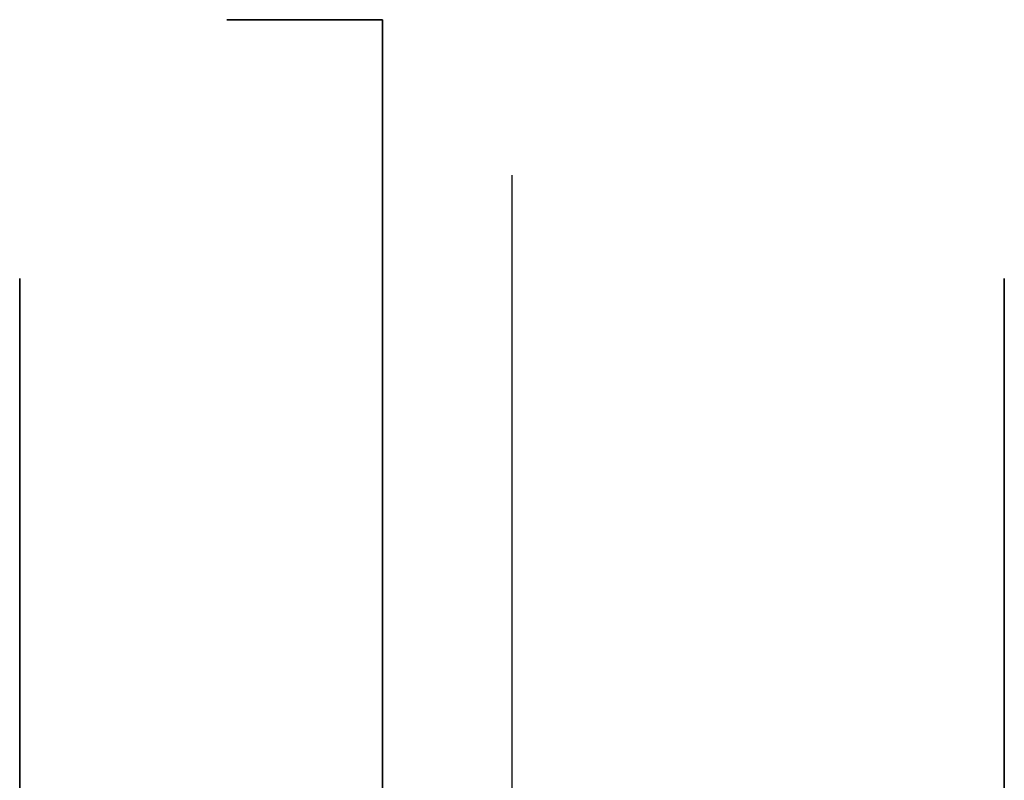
# Model space of a CAD drawing. Header units: millimetres. Extents: x -430 to 720, y 17 to 537.
# Tile 254 of 256: x 440 to 535, y 294 to 367. Entities that reach past the tile are written whole.
import ezdxf

# ---------------------------------------------------------------- set-up
doc = ezdxf.new("R2010")
doc.units = ezdxf.units.MM
doc.layers.add('Layer 01', color=18, linetype='Continuous', true_color=0x000000)

# ---------------------------------------------------------------- blocks, each defined once
blk = doc.blocks.new('Farmhouse rectangular coffee table top v1')
at = {"layer": 'Layer 01', "color": 253, "true_color": 0xa0a0a0}
for p, q in [((342.5, 3, -75), (342.5, 3, 75.00000000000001)), ((295, 1.5, 65), (295, 1.5, -65)), ((390, 1.5, -65), (390, 1.5, 65))]:
    blk.add_line(p, q, dxfattribs=at)
for points in [[(295, 3, -65), (295, 3), (295, 3, 65)], [(390, 3, 65), (390, 3), (390, 3, -65)], [(295, 0, 65), (295, 0), (295, 0, -65)], [(390, 0, -65), (390, 0), (390, 0, 65)]]:
    blk.add_open_spline(points, degree=2, dxfattribs=at)
blk = doc.blocks.new('Farmhouse Rectangular Coffee Table Horizontal leg v1')
at = {"layer": 'Layer 01', "color": 253, "true_color": 0xa0a0a0}
for p, q in [((-90, 0), (-90, 0, 15)), ((-89.99999999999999, -1.8e-15), (-2.999999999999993, -1.8e-15))]:
    blk.add_line(p, q, dxfattribs=at)
for points in [[(-90, -60), (-90, 0), (-90, 60)], [(-90, 60), (-90, 60, 7.5), (-90, 60, 15)], [(90, 60), (0, 60), (-90, 60)], [(-90, -60, 15), (-90, -60, 7.5), (-90, -60)], [(-90, -60), (0, -60), (90, -60)]]:
    blk.add_open_spline(points, degree=2, dxfattribs=at)
blk = doc.blocks.new('Farmhouse rectangular coffee table assembly v1')
at = {"layer": 'Layer 01'}
blk.add_blockref('Farmhouse rectangular coffee table top v1', (144.826873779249, 342.156284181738), dxfattribs=at)
at = {"layer": 'Layer 01', "extrusion": (-1, 0, -1.83697019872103e-16), "rotation": 90}
blk.add_blockref('Farmhouse Rectangular Coffee Table Horizontal leg v1', (-282.156284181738, -8.72e-14, -474.826873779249), dxfattribs=at)

msp = doc.modelspace()

# ---------------------------------------------------------------- block references
at = {"layer": 'Layer 01', "extrusion": (0, -1, 0)}
msp.add_blockref('Farmhouse rectangular coffee table assembly v1', (0, -288.2796001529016, -277.3589940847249), dxfattribs=at)

doc.saveas('drawing.dxf')
